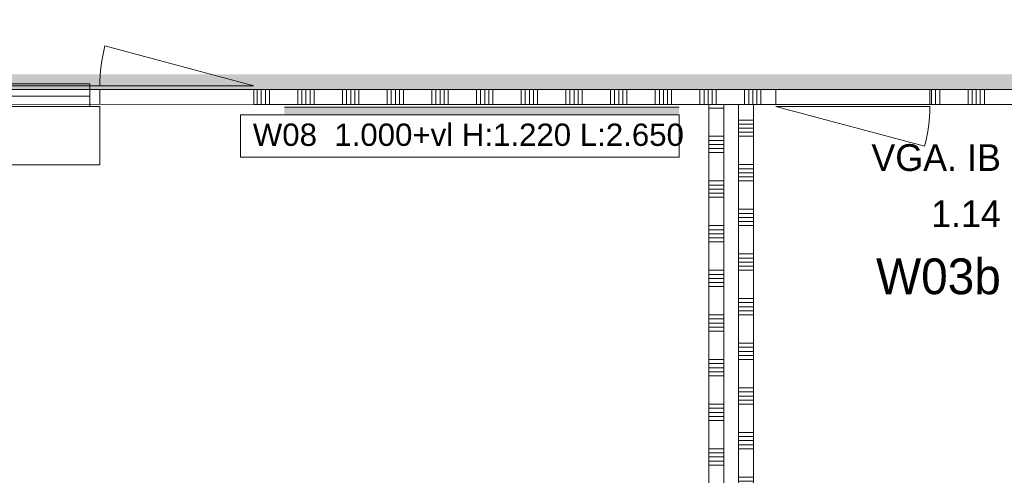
# Model space of a CAD drawing. Header units: millimetres. Extents: x -850 to 154668, y -25041 to 71030.
# Tile 6 of 211: x 12123 to 18734, y 21722 to 24784. Entities that reach past the tile are written whole.
import ezdxf
from ezdxf.enums import TextEntityAlignment as Align

# ---------------------------------------------------------------- set-up
doc = ezdxf.new("R2010")
doc.units = ezdxf.units.MM
doc.header["$MEASUREMENT"] = 0
for name, color, linetype in [('42 Binnenwandafw', 7, 'Continuous'), ('42 Binnenwandafw Doorsnede-arcering', 7, 'Continuous'), ('Info Wandafwerking aanduiding', 7, 'Continuous'), ('New_22 NC Binnenwanden', 7, 'Continuous'), ('New_22 NC Binnenwanden Deuren', 7, 'Continuous'), ('New_22 NC Binnenwanden Doorsnede-arcering', 7, 'Continuous'), ('New_22 NC Binnenwanden Laagscheidingslijnen', 7, 'Continuous'), ('New_22 NC Binnenwanden Ramen', 7, 'Continuous'), ('New_Info Wandafwerking aanduiding', 7, 'Continuous'), ('New_Info Wandafwerking aanduiding Doorsnede-arcering', 7, 'Continuous'), ('New_Z Ruimtefuncties', 7, 'Continuous'), ('New_Z Ruimtefuncties Zone omranding', 7, 'Continuous'), ('New_Z Ruimtefuncties Zone tekst', 7, 'Continuous')]:
    doc.layers.add(name, color=color, linetype=linetype)
doc.styles.add('GENERATED_STYLE_1', font='txt')
doc.styles.add('GENERATED_STYLE_2', font='txt')

# ---------------------------------------------------------------- blocks, each defined once
blk = doc.blocks.new('*X34')
at = {"layer": 'New_22 NC Binnenwanden Doorsnede-arcering', "color": 254, "linetype": 'Continuous', "lineweight": 0, "true_color": 0xe9ebeb}
for p, q in [((16762, 24190.3), (16750, 24190.3)), ((16850, 24190.3), (16762, 24190.3)), ((16762, 24000), (16750, 24000)), ((16850, 24000), (16762, 24000)), ((16762, 23972.6), (16750, 23972.6)), ((16762, 23945.1), (16750, 23945.1)), ((16850, 23972.6), (16762, 23972.6)), ((16850, 23945.1), (16762, 23945.1)), ((16762, 23917.7), (16750, 23917.7)), ((16762, 23890.3), (16750, 23890.3)), ((16850, 23917.7), (16762, 23917.7)), ((16850, 23890.3), (16762, 23890.3)), ((16762, 23700), (16750, 23700)), ((16762, 23672.6), (16750, 23672.6)), ((16850, 23700), (16762, 23700)), ((16850, 23672.6), (16762, 23672.6)), ((16762, 23645.1), (16750, 23645.1)), ((16762, 23617.7), (16750, 23617.7)), ((16850, 23645.1), (16762, 23645.1)), ((16850, 23617.7), (16762, 23617.7)), ((16762, 23590.3), (16750, 23590.3)), ((16850, 23590.3), (16762, 23590.3)), ((16762, 23400), (16750, 23400)), ((16762, 23372.6), (16750, 23372.6)), ((16762, 23345.1), (16750, 23345.1)), ((16850, 23400), (16762, 23400)), ((16850, 23372.6), (16762, 23372.6)), ((16850, 23345.1), (16762, 23345.1)), ((16762, 23317.7), (16750, 23317.7)), ((16762, 23290.3), (16750, 23290.3)), ((16850, 23317.7), (16762, 23317.7)), ((16850, 23290.3), (16762, 23290.3)), ((16762, 23100), (16750, 23100)), ((16850, 23100), (16762, 23100)), ((16762, 23072.6), (16750, 23072.6)), ((16762, 23045.1), (16750, 23045.1)), ((16762, 23017.7), (16750, 23017.7)), ((16850, 23072.6), (16762, 23072.6)), ((16850, 23045.1), (16762, 23045.1)), ((16850, 23017.7), (16762, 23017.7)), ((16762, 22990.3), (16750, 22990.3)), ((16850, 22990.3), (16762, 22990.3)), ((16762, 22800), (16750, 22800)), ((16762, 22772.6), (16750, 22772.6)), ((16762, 22745.1), (16750, 22745.1)), ((16850, 22800), (16762, 22800)), ((16850, 22772.6), (16762, 22772.6)), ((16850, 22745.1), (16762, 22745.1)), ((16762, 22717.7), (16750, 22717.7)), ((16762, 22690.3), (16750, 22690.3)), ((16850, 22717.7), (16762, 22717.7)), ((16850, 22690.3), (16762, 22690.3)), ((16762, 22500), (16750, 22500)), ((16850, 22500), (16762, 22500)), ((16762, 22472.6), (16750, 22472.6)), ((16762, 22445.1), (16750, 22445.1)), ((16762, 22417.7), (16750, 22417.7)), ((16850, 22472.6), (16762, 22472.6)), ((16850, 22445.1), (16762, 22445.1)), ((16850, 22417.7), (16762, 22417.7)), ((16762, 22390.3), (16750, 22390.3)), ((16850, 22390.3), (16762, 22390.3)), ((16762, 22200), (16750, 22200)), ((16762, 22172.6), (16750, 22172.6)), ((16850, 22200), (16762, 22200)), ((16850, 22172.6), (16762, 22172.6)), ((16762, 22145.1), (16750, 22145.1)), ((16762, 22117.7), (16750, 22117.7)), ((16762, 22090.3), (16750, 22090.3)), ((16850, 22145.1), (16762, 22145.1)), ((16850, 22117.7), (16762, 22117.7)), ((16850, 22090.3), (16762, 22090.3)), ((16762, 21900), (16750, 21900)), ((16850, 21900), (16762, 21900)), ((16762, 21872.6), (16750, 21872.6)), ((16762, 21845.1), (16750, 21845.1)), ((16762, 21817.7), (16750, 21817.7)), ((16850, 21872.6), (16762, 21872.6)), ((16850, 21845.1), (16762, 21845.1)), ((16850, 21817.7), (16762, 21817.7)), ((16762, 21790.3), (16750, 21790.3)), ((16850, 21790.3), (16762, 21790.3)), ((16762, 21600), (16750, 21600)), ((16762, 21572.6), (16750, 21572.6)), ((16850, 21600), (16762, 21600)), ((16776.5, 21572.6), (16762, 21572.6)), ((16762, 21545.1), (16750, 21545.1)), ((16762, 21517.7), (16750, 21517.7)), ((16762, 21490.3), (16750, 21490.3)), ((16775, 21545.1), (16762, 21545.1)), ((16775, 21517.7), (16762, 21517.7)), ((16775, 21490.3), (16762, 21490.3)), ((16762, 21300), (16750, 21300)), ((16850, 21300), (16762, 21300)), ((16762, 21272.6), (16750, 21272.6)), ((16762, 21245.1), (16750, 21245.1)), ((16850, 21272.6), (16762, 21272.6)), ((16850, 21245.1), (16762, 21245.1)), ((16762, 21217.7), (16750, 21217.7)), ((16762, 21190.3), (16750, 21190.3)), ((16850, 21217.7), (16762, 21217.7)), ((16850, 21190.3), (16762, 21190.3)), ((16762, 21000), (16750, 21000)), ((16762, 20972.6), (16750, 20972.6)), ((16850, 21000), (16762, 21000)), ((16850, 20972.6), (16762, 20972.6)), ((16762, 20945.1), (16750, 20945.1)), ((16762, 20917.7), (16750, 20917.7)), ((16850, 20945.1), (16762, 20945.1)), ((16850, 20917.7), (16762, 20917.7)), ((16762, 20890.3), (16750, 20890.3)), ((16850, 20890.3), (16762, 20890.3)), ((16762, 20700), (16750, 20700)), ((16850, 20700), (16762, 20700)), ((16762, 20672.6), (16750, 20672.6)), ((16762, 20645.1), (16750, 20645.1)), ((16850, 20672.6), (16762, 20672.6)), ((16850, 20645.1), (16762, 20645.1)), ((16762, 20617.7), (16750, 20617.7)), ((16762, 20590.3), (16750, 20590.3)), ((16850, 20617.7), (16762, 20617.7)), ((16850, 20590.3), (16762, 20590.3)), ((16762, 20400), (16750, 20400)), ((16762, 20372.6), (16750, 20372.6)), ((16850, 20400), (16762, 20400)), ((16850, 20372.6), (16762, 20372.6)), ((16762, 20345.1), (16750, 20345.1)), ((16762, 20317.7), (16750, 20317.7)), ((16850, 20345.1), (16762, 20345.1)), ((16850, 20317.7), (16762, 20317.7)), ((16762, 20290.3), (16750, 20290.3)), ((16850, 20290.3), (16762, 20290.3)), ((16762, 20100), (16750, 20100)), ((16850, 20100), (16762, 20100)), ((16762, 20072.6), (16750, 20072.6)), ((16762, 20045.1), (16750, 20045.1)), ((16850, 20072.6), (16762, 20072.6)), ((16850, 20045.1), (16762, 20045.1)), ((16762, 20017.7), (16750, 20017.7)), ((16762, 19990.3), (16750, 19990.3)), ((16850, 20017.7), (16762, 20017.7)), ((16850, 19990.3), (16762, 19990.3)), ((16762, 19800), (16750, 19800)), ((16762, 19772.6), (16750, 19772.6)), ((16850, 19800), (16762, 19800)), ((16850, 19772.6), (16762, 19772.6)), ((16762, 19745.1), (16750, 19745.1)), ((16762, 19717.7), (16750, 19717.7)), ((16850, 19745.1), (16762, 19745.1)), ((16850, 19717.7), (16762, 19717.7)), ((16762, 19690.3), (16750, 19690.3)), ((16850, 19690.3), (16762, 19690.3)), ((16762, 19500), (16750, 19500)), ((16762, 19472.6), (16750, 19472.6)), ((16762, 19445.1), (16750, 19445.1)), ((16850, 19500), (16762, 19500)), ((16850, 19472.6), (16762, 19472.6)), ((16850, 19445.1), (16762, 19445.1)), ((16762, 19417.7), (16750, 19417.7)), ((16762, 19390.3), (16750, 19390.3)), ((16850, 19417.7), (16762, 19417.7)), ((16850, 19390.3), (16762, 19390.3)), ((16762, 19200), (16750, 19200)), ((16850, 19200), (16762, 19200)), ((16762, 19172.6), (16750, 19172.6)), ((16762, 19145.1), (16750, 19145.1)), ((16762, 19117.7), (16750, 19117.7)), ((16850, 19172.6), (16762, 19172.6)), ((16850, 19145.1), (16762, 19145.1)), ((16850, 19117.7), (16762, 19117.7)), ((16762, 19090.3), (16750, 19090.3)), ((16850, 19090.3), (16762, 19090.3)), ((16762, 18900), (16750, 18900)), ((16762, 18872.6), (16750, 18872.6)), ((16762, 18845.1), (16750, 18845.1)), ((16850, 18900), (16762, 18900)), ((16850, 18872.6), (16762, 18872.6)), ((16850, 18845.1), (16762, 18845.1)), ((16762, 18817.7), (16750, 18817.7)), ((16762, 18790.3), (16750, 18790.3)), ((16850, 18817.7), (16762, 18817.7)), ((16850, 18790.3), (16762, 18790.3)), ((16762, 18600), (16750, 18600)), ((16850, 18600), (16762, 18600)), ((16762, 18572.6), (16750, 18572.6)), ((16762, 18545.1), (16750, 18545.1)), ((16762, 18517.7), (16750, 18517.7)), ((16850, 18572.6), (16762, 18572.6)), ((16850, 18545.1), (16762, 18545.1)), ((16850, 18517.7), (16762, 18517.7)), ((16762, 18490.3), (16750, 18490.3)), ((16850, 18490.3), (16762, 18490.3)), ((16762, 18300), (16750, 18300)), ((16762, 18272.6), (16750, 18272.6)), ((16850, 18300), (16762, 18300)), ((16850, 18272.6), (16762, 18272.6)), ((16762, 18245.1), (16750, 18245.1)), ((16762, 18217.7), (16750, 18217.7)), ((16762, 18190.3), (16750, 18190.3)), ((16850, 18245.1), (16762, 18245.1)), ((16850, 18217.7), (16762, 18217.7)), ((16850, 18190.3), (16762, 18190.3)), ((16762, 18000), (16750, 18000)), ((16850, 18000), (16762, 18000)), ((16762, 17972.6), (16750, 17972.6)), ((16762, 17945.1), (16750, 17945.1)), ((16762, 17917.7), (16750, 17917.7)), ((16850, 17972.6), (16762, 17972.6)), ((16850, 17945.1), (16762, 17945.1)), ((16850, 17917.7), (16762, 17917.7)), ((16762, 17890.3), (16750, 17890.3)), ((16850, 17890.3), (16762, 17890.3)), ((16762, 17700), (16750, 17700)), ((16762, 17672.6), (16750, 17672.6)), ((16850, 17700), (16762, 17700)), ((16850, 17672.6), (16762, 17672.6)), ((16762, 17645.1), (16750, 17645.1)), ((16762, 17617.7), (16750, 17617.7)), ((16762, 17590.3), (16750, 17590.3)), ((16850, 17645.1), (16762, 17645.1)), ((16850, 17617.7), (16762, 17617.7)), ((16850, 17590.3), (16762, 17590.3)), ((16762, 17400), (16750, 17400)), ((16850, 17400), (16762, 17400)), ((16762, 17372.6), (16750, 17372.6)), ((16762, 17345.1), (16750, 17345.1)), ((16850, 17372.6), (16762, 17372.6)), ((16850, 17345.1), (16762, 17345.1)), ((16762, 17317.7), (16750, 17317.7)), ((16762, 17290.3), (16750, 17290.3)), ((16775, 17317.7), (16762, 17317.7)), ((16775, 17290.3), (16762, 17290.3)), ((16762, 17100), (16750, 17100)), ((16762, 17072.6), (16750, 17072.6)), ((16775.4, 17100), (16762, 17100)), ((16850, 17072.6), (16762, 17072.6))]:
    blk.add_line(p, q, dxfattribs=at)
blk = doc.blocks.new('*X35')
at = {"layer": 'New_22 NC Binnenwanden Doorsnede-arcering', "color": 254, "linetype": 'Continuous', "lineweight": 0, "true_color": 0xe9ebeb}
for p, q in [((16850, 17317.7), (16783, 17317.7)), ((16850, 17290.3), (16783, 17290.3)), ((16850, 17100), (16783.4, 17100))]:
    blk.add_line(p, q, dxfattribs=at)
blk = doc.blocks.new('*X36')
at = {"layer": 'New_22 NC Binnenwanden Doorsnede-arcering', "color": 254, "linetype": 'Continuous', "lineweight": 0, "true_color": 0xe9ebeb}
for p, q in [((16850, 21572.6), (16784.5, 21572.6)), ((16850, 21545.1), (16783, 21545.1)), ((16850, 21517.7), (16783, 21517.7)), ((16850, 21490.3), (16783, 21490.3))]:
    blk.add_line(p, q, dxfattribs=at)
blk = doc.blocks.new('Wall_4_2', base_point=(16750, 24215))
at = {"layer": 'New_22 NC Binnenwanden', "color": 8, "linetype": 'Continuous', "lineweight": 0, "true_color": 0x778488, "flags": 128}
for points in [[(16750, 24215), (16750, 17060)], [(16750, 24215), (16850, 24215)], [(16850, 21585), (16850, 24215)], [(16850, 21343), (16850, 21577)], [(16850, 17335), (16850, 21335)], [(16850, 17093), (16850, 17327)], [(16750, 17060), (16850, 17060)], [(16850, 17060), (16850, 17085)]]:
    blk.add_lwpolyline(points, dxfattribs=at)
at = {"layer": 'New_22 NC Binnenwanden', "color": 8, "lineweight": 0, "true_color": 0x778488}
for name in ['*X34', '*X36', '*X35']:
    blk.add_blockref(name, (0, 0), dxfattribs=at)
blk = doc.blocks.new('*X172')
at = {"layer": 'New_22 NC Binnenwanden Doorsnede-arcering', "color": 254, "linetype": 'Continuous', "lineweight": 0, "true_color": 0xe9ebeb}
for p, q in [((16950, 20209.7), (17050, 20209.7)), ((16950, 20182.3), (17050, 20182.3)), ((16950, 20154.9), (17050, 20154.9)), ((16950, 20127.4), (17050, 20127.4)), ((16950, 20100), (17050, 20100)), ((16950, 19909.7), (17050, 19909.7)), ((16950, 19882.3), (17050, 19882.3)), ((16950, 19854.9), (17050, 19854.9)), ((16950, 19827.4), (17050, 19827.4)), ((16950, 19800), (17050, 19800)), ((16950, 19609.7), (17050, 19609.7)), ((16950, 19582.3), (17050, 19582.3)), ((16950, 19554.9), (17050, 19554.9)), ((16950, 19527.4), (17050, 19527.4)), ((16950, 19500), (17050, 19500)), ((16950, 19309.7), (17050, 19309.7)), ((16950, 19282.3), (17050, 19282.3)), ((16950, 19254.9), (17050, 19254.9)), ((16950, 19227.4), (17050, 19227.4)), ((16950, 19200), (17050, 19200)), ((16950, 19009.7), (17050, 19009.7)), ((16950, 18982.3), (17050, 18982.3)), ((16950, 18954.9), (17050, 18954.9)), ((16950, 18927.4), (17050, 18927.4)), ((16950, 18900), (17050, 18900)), ((16950, 18709.7), (17050, 18709.7)), ((16950, 18682.3), (17050, 18682.3)), ((16950, 18654.9), (17050, 18654.9)), ((16950, 18627.4), (17050, 18627.4)), ((16950, 18600), (17050, 18600)), ((16950, 18409.7), (17050, 18409.7)), ((16950, 18382.3), (17050, 18382.3)), ((16950, 18354.9), (17050, 18354.9)), ((16950, 18327.4), (17050, 18327.4)), ((16950, 18300), (17050, 18300)), ((16950, 18109.7), (17050, 18109.7)), ((16950, 18082.3), (17050, 18082.3)), ((16950, 18054.9), (17050, 18054.9)), ((16950, 18027.4), (17050, 18027.4)), ((16950, 18000), (17050, 18000)), ((16950, 17809.7), (17050, 17809.7)), ((16950, 17782.3), (17050, 17782.3)), ((16950, 17754.9), (17050, 17754.9)), ((16950, 17727.4), (17050, 17727.4)), ((16950, 17700), (17050, 17700)), ((16950, 17509.7), (17050, 17509.7)), ((16950, 17482.3), (17050, 17482.3)), ((16950, 17454.9), (17050, 17454.9)), ((16950, 17427.4), (17050, 17427.4)), ((16950, 17400), (17050, 17400)), ((17025, 17209.7), (17050, 17209.7)), ((17025, 17182.3), (17050, 17182.3)), ((17025, 17154.9), (17050, 17154.9)), ((17025, 17127.4), (17050, 17127.4)), ((17024.6, 17100), (17050, 17100))]:
    blk.add_line(p, q, dxfattribs=at)
blk = doc.blocks.new('*X173')
at = {"layer": 'New_22 NC Binnenwanden Doorsnede-arcering', "color": 254, "linetype": 'Continuous', "lineweight": 0, "true_color": 0xe9ebeb}
for p, q in [((16950, 17209.7), (17017, 17209.7)), ((16950, 17182.3), (17017, 17182.3)), ((16950, 17154.9), (17017, 17154.9)), ((16950, 17127.4), (17017, 17127.4)), ((16950, 17100), (17016.6, 17100))]:
    blk.add_line(p, q, dxfattribs=at)
blk = doc.blocks.new('*X174')
at = {"layer": 'New_22 NC Binnenwanden Doorsnede-arcering', "color": 254, "linetype": 'Continuous', "lineweight": 0, "true_color": 0xe9ebeb}
for p, q in [((16950, 24109.7), (17050, 24109.7)), ((16950, 24082.3), (17050, 24082.3)), ((16950, 24054.9), (17050, 24054.9)), ((16950, 24027.4), (17050, 24027.4)), ((16950, 24000), (17050, 24000)), ((16950, 23809.7), (17050, 23809.7)), ((16950, 23782.3), (17050, 23782.3)), ((16950, 23754.9), (17050, 23754.9)), ((16950, 23727.4), (17050, 23727.4)), ((16950, 23700), (17050, 23700)), ((16950, 23509.7), (17050, 23509.7)), ((16950, 23482.3), (17050, 23482.3)), ((16950, 23454.9), (17050, 23454.9)), ((16950, 23427.4), (17050, 23427.4)), ((16950, 23400), (17050, 23400)), ((16950, 23209.7), (17050, 23209.7)), ((16950, 23182.3), (17050, 23182.3)), ((16950, 23154.9), (17050, 23154.9)), ((16950, 23127.4), (17050, 23127.4)), ((16950, 23100), (17050, 23100)), ((16950, 22909.7), (17050, 22909.7)), ((16950, 22882.3), (17050, 22882.3)), ((16950, 22854.9), (17050, 22854.9)), ((16950, 22827.4), (17050, 22827.4)), ((16950, 22800), (17050, 22800)), ((16950, 22609.7), (17050, 22609.7)), ((16950, 22582.3), (17050, 22582.3)), ((16950, 22554.9), (17050, 22554.9)), ((16950, 22527.4), (17050, 22527.4)), ((16950, 22500), (17050, 22500)), ((16950, 22309.7), (17050, 22309.7)), ((16950, 22282.3), (17050, 22282.3)), ((16950, 22254.9), (17050, 22254.9)), ((16950, 22227.4), (17050, 22227.4)), ((16950, 22200), (17050, 22200)), ((16950, 22009.7), (17050, 22009.7)), ((16950, 21982.3), (17050, 21982.3)), ((16950, 21954.9), (17050, 21954.9)), ((16950, 21927.4), (17050, 21927.4)), ((16950, 21900), (17050, 21900)), ((16950, 21709.7), (17050, 21709.7)), ((16950, 21682.3), (17050, 21682.3)), ((16950, 21654.9), (17050, 21654.9)), ((16950, 21627.4), (17050, 21627.4)), ((16950, 21600), (17050, 21600)), ((17025, 21409.7), (17050, 21409.7)), ((17025, 21382.3), (17050, 21382.3)), ((17025, 21354.9), (17050, 21354.9)), ((16950, 21327.4), (17050, 21327.4)), ((16950, 21300), (17050, 21300)), ((16950, 21109.7), (17050, 21109.7)), ((16950, 21082.3), (17050, 21082.3)), ((16950, 21054.9), (17050, 21054.9)), ((16950, 21027.4), (17050, 21027.4)), ((16950, 21000), (17050, 21000)), ((16950, 20809.7), (17050, 20809.7)), ((16950, 20782.3), (17050, 20782.3)), ((16950, 20754.9), (17050, 20754.9)), ((16950, 20727.4), (17050, 20727.4)), ((16950, 20700), (17050, 20700)), ((16950, 20509.7), (17050, 20509.7)), ((16950, 20482.3), (17050, 20482.3)), ((16950, 20454.9), (17050, 20454.9)), ((16950, 20427.4), (17050, 20427.4))]:
    blk.add_line(p, q, dxfattribs=at)
blk = doc.blocks.new('*X175')
at = {"layer": 'New_22 NC Binnenwanden Doorsnede-arcering', "color": 254, "linetype": 'Continuous', "lineweight": 0, "true_color": 0xe9ebeb}
for p, q in [((16950, 21409.7), (17017, 21409.7)), ((16950, 21382.3), (17017, 21382.3)), ((16950, 21354.9), (17017, 21354.9))]:
    blk.add_line(p, q, dxfattribs=at)
blk = doc.blocks.new('Wall_30_2', base_point=(17050, 24215))
at = {"layer": 'New_22 NC Binnenwanden', "color": 8, "linetype": 'Continuous', "lineweight": 0, "true_color": 0x778488, "flags": 128}
for points in [[(16950, 24215), (16950, 21585)], [(17050, 24215), (16950, 24215)], [(17050, 20410), (17050, 24215)], [(16950, 21577), (16950, 21343)], [(16950, 21335), (16950, 17335)], [(17050, 17060), (17050, 20310)], [(16950, 17327), (16950, 17093)], [(16950, 17085), (16950, 17060)], [(17050, 17060), (16950, 17060)]]:
    blk.add_lwpolyline(points, dxfattribs=at)
at = {"layer": 'New_22 NC Binnenwanden Laagscheidingslijnen', "color": 8, "linetype": 'Continuous', "lineweight": 0, "true_color": 0x778488}
for p, q in [((17050, 20410), (16950, 20410)), ((16950, 20310), (17050, 20310))]:
    blk.add_line(p, q, dxfattribs=at)
at = {"layer": 'New_22 NC Binnenwanden', "color": 8, "lineweight": 0, "true_color": 0x778488}
for name in ['*X174', '*X175', '*X172', '*X173']:
    blk.add_blockref(name, (0, 0), dxfattribs=at)
blk = doc.blocks.new('Wall_282_2', base_point=(13900.1, 24215))
at = {"layer": '42 Binnenwandafw Doorsnede-arcering', "linetype": 'Continuous', "lineweight": 0, "true_color": 0x934451}
blk.add_hatch(color=15, dxfattribs=at).paths.add_polyline_path([(13900.1, 24145), (16550, 24145), (16550, 24195), (13900.1, 24195)])
at = {"layer": '42 Binnenwandafw', "color": 15, "linetype": 'Continuous', "lineweight": 0, "true_color": 0x934451, "flags": 128}
for points in [[(16550, 24195), (13900.1, 24195)], [(13900.1, 24145), (16550, 24145)]]:
    blk.add_lwpolyline(points, dxfattribs=at)
blk = doc.blocks.new('*X2335')
at = {"layer": 'New_22 NC Binnenwanden Doorsnede-arcering', "color": 254, "linetype": 'Continuous', "lineweight": 0, "true_color": 0xe9ebeb}
for p, q in [((13717.7, 24251.4), (13717.7, 24315)), ((13745.1, 24251.4), (13745.1, 24315)), ((13772.6, 24251.4), (13772.6, 24315)), ((13800, 24251.4), (13800, 24315)), ((13990.3, 24251.4), (13990.3, 24315)), ((14017.7, 24251.4), (14017.7, 24315)), ((14045.1, 24251.4), (14045.1, 24315)), ((14072.6, 24251.4), (14072.6, 24315)), ((14100, 24251.4), (14100, 24315)), ((14290.3, 24251.4), (14290.3, 24315)), ((14317.7, 24251.4), (14317.7, 24315)), ((14345.1, 24251.4), (14345.1, 24315)), ((14372.6, 24251.4), (14372.6, 24315)), ((14400, 24251.4), (14400, 24315)), ((14590.3, 24251.4), (14590.3, 24315)), ((14617.7, 24251.4), (14617.7, 24315)), ((14645.1, 24251.4), (14645.1, 24315)), ((14672.6, 24251.4), (14672.6, 24315)), ((14700, 24251.4), (14700, 24315)), ((14890.3, 24251.4), (14890.3, 24315)), ((14917.7, 24251.4), (14917.7, 24315)), ((14945.1, 24251.4), (14945.1, 24315)), ((14972.6, 24251.4), (14972.6, 24315)), ((15000, 24251.4), (15000, 24315)), ((15190.3, 24251.4), (15190.3, 24315)), ((15217.7, 24251.4), (15217.7, 24315)), ((15245.1, 24251.4), (15245.1, 24315)), ((15272.6, 24251.4), (15272.6, 24315)), ((15300, 24251.4), (15300, 24315)), ((15490.3, 24251.4), (15490.3, 24315)), ((15517.7, 24251.4), (15517.7, 24315)), ((15545.1, 24251.4), (15545.1, 24315)), ((15572.6, 24251.4), (15572.6, 24315)), ((15600, 24251.4), (15600, 24315)), ((15790.3, 24251.4), (15790.3, 24315)), ((15817.7, 24251.4), (15817.7, 24315)), ((15845.1, 24251.4), (15845.1, 24315)), ((15872.6, 24251.4), (15872.6, 24315)), ((15900, 24251.4), (15900, 24315)), ((16090.3, 24251.4), (16090.3, 24315)), ((16117.7, 24251.4), (16117.7, 24315)), ((16145.1, 24251.4), (16145.1, 24315)), ((16172.6, 24251.4), (16172.6, 24315)), ((16200, 24251.4), (16200, 24315)), ((16390.3, 24251.4), (16390.3, 24315)), ((16417.7, 24251.4), (16417.7, 24315)), ((16445.1, 24251.4), (16445.1, 24315)), ((16472.6, 24251.4), (16472.6, 24315)), ((16500, 24251.4), (16500, 24315)), ((16690.3, 24251.4), (16690.3, 24315)), ((16717.7, 24251.4), (16717.7, 24315)), ((16745.1, 24251.4), (16745.1, 24315)), ((16772.6, 24251.4), (16772.6, 24315)), ((16800, 24251.4), (16800, 24315)), ((16990.3, 24251.4), (16990.3, 24315)), ((17017.7, 24251.4), (17017.7, 24315)), ((17045.1, 24251.4), (17045.1, 24315)), ((17072.6, 24251.4), (17072.6, 24315)), ((17100, 24251.4), (17100, 24315)), ((13717.7, 24215), (13717.7, 24251.4)), ((13745.1, 24215), (13745.1, 24251.4)), ((13772.6, 24215), (13772.6, 24251.4)), ((13800, 24215), (13800, 24251.4)), ((13990.3, 24215), (13990.3, 24251.4)), ((14017.7, 24215), (14017.7, 24251.4)), ((14045.1, 24215), (14045.1, 24251.4)), ((14072.6, 24215), (14072.6, 24251.4)), ((14100, 24215), (14100, 24251.4)), ((14290.3, 24215), (14290.3, 24251.4)), ((14317.7, 24215), (14317.7, 24251.4)), ((14345.1, 24215), (14345.1, 24251.4)), ((14372.6, 24215), (14372.6, 24251.4)), ((14400, 24215), (14400, 24251.4)), ((14590.3, 24215), (14590.3, 24251.4)), ((14617.7, 24215), (14617.7, 24251.4)), ((14645.1, 24215), (14645.1, 24251.4)), ((14672.6, 24215), (14672.6, 24251.4)), ((14700, 24215), (14700, 24251.4)), ((14890.3, 24215), (14890.3, 24251.4)), ((14917.7, 24215), (14917.7, 24251.4)), ((14945.1, 24215), (14945.1, 24251.4)), ((14972.6, 24215), (14972.6, 24251.4)), ((15000, 24215), (15000, 24251.4)), ((15190.3, 24215), (15190.3, 24251.4)), ((15217.7, 24215), (15217.7, 24251.4)), ((15245.1, 24215), (15245.1, 24251.4)), ((15272.6, 24215), (15272.6, 24251.4)), ((15300, 24215), (15300, 24251.4)), ((15490.3, 24215), (15490.3, 24251.4)), ((15517.7, 24215), (15517.7, 24251.4)), ((15545.1, 24215), (15545.1, 24251.4)), ((15572.6, 24215), (15572.6, 24251.4)), ((15600, 24215), (15600, 24251.4)), ((15790.3, 24215), (15790.3, 24251.4)), ((15817.7, 24215), (15817.7, 24251.4)), ((15845.1, 24215), (15845.1, 24251.4)), ((15872.6, 24215), (15872.6, 24251.4)), ((15900, 24215), (15900, 24251.4)), ((16090.3, 24215), (16090.3, 24251.4)), ((16117.7, 24215), (16117.7, 24251.4)), ((16145.1, 24215), (16145.1, 24251.4)), ((16172.6, 24215), (16172.6, 24251.4)), ((16200, 24215), (16200, 24251.4)), ((16390.3, 24215), (16390.3, 24251.4)), ((16417.7, 24215), (16417.7, 24251.4)), ((16445.1, 24215), (16445.1, 24251.4)), ((16472.6, 24215), (16472.6, 24251.4)), ((16500, 24215), (16500, 24251.4)), ((16690.3, 24215), (16690.3, 24251.4)), ((16717.7, 24215), (16717.7, 24251.4)), ((16745.1, 24215), (16745.1, 24251.4)), ((16772.6, 24215), (16772.6, 24251.4)), ((16800, 24215), (16800, 24251.4)), ((16990.3, 24215), (16990.3, 24251.4)), ((17017.7, 24215), (17017.7, 24251.4)), ((17045.1, 24215), (17045.1, 24251.4)), ((17072.6, 24215), (17072.6, 24251.4)), ((17100, 24215), (17100, 24251.4))]:
    blk.add_line(p, q, dxfattribs=at)
blk = doc.blocks.new('*X2336')
at = {"layer": 'New_22 NC Binnenwanden Doorsnede-arcering', "color": 254, "linetype": 'Continuous', "lineweight": 0, "true_color": 0xe9ebeb}
for p, q in [((18245.1, 24251.4), (18245.1, 24315)), ((18272.6, 24251.4), (18272.6, 24315)), ((18300, 24251.4), (18300, 24315)), ((18490.3, 24251.4), (18490.3, 24315)), ((18517.7, 24251.4), (18517.7, 24315)), ((18545.1, 24251.4), (18545.1, 24315)), ((18572.6, 24251.4), (18572.6, 24315)), ((18600, 24251.4), (18600, 24315)), ((18245.1, 24215), (18245.1, 24251.4)), ((18272.6, 24215), (18272.6, 24251.4)), ((18300, 24215), (18300, 24251.4)), ((18490.3, 24215), (18490.3, 24251.4)), ((18517.7, 24215), (18517.7, 24251.4)), ((18545.1, 24215), (18545.1, 24251.4)), ((18572.6, 24215), (18572.6, 24251.4)), ((18600, 24215), (18600, 24251.4))]:
    blk.add_line(p, q, dxfattribs=at)
blk = doc.blocks.new('#Pui inbouwgarderobe 01')
at = {"layer": 'New_22 NC Binnenwanden Ramen', "color": 9, "linetype": 'Continuous', "lineweight": 0}
for p, q in [((-1600, 0), (-1600, -392)), ((-1533, 0), (-1600, 0)), ((1533, 0), (-1533, 0)), ((1600, 0), (1533, 0)), ((1600, -392), (1600, 0)), ((-1600, -392), (-1533, -392)), ((-1533, -392), (-1533, -513)), ((-1533, -392), (1533, -392)), ((1533, -513), (1533, -392)), ((1533, -392), (1600, -392)), ((-1533, -513), (-1533, -543)), ((1533, -543), (1533, -513)), ((1533, -531), (-1533, -531)), ((-1533, -543), (-1515, -543)), ((-1515, -543), (1515, -543)), ((1515, -543), (1533, -543))]:
    blk.add_line(p, q, dxfattribs=at)
at = {"layer": 'New_22 NC Binnenwanden Ramen', "color": 1, "linetype": 'Continuous', "lineweight": 0}
for p, q in [((1533, -462), (-1533, -462)), ((-1533, -513), (-1533, -543)), ((-1533, -543), (-1533, -513)), ((-1533, -513), (-1533, -543)), ((-1533, -543), (-1533, -513)), ((-1533, -513), (-1533, -543)), ((-1533, -543), (-1533, -513)), ((1533, -543), (1533, -513)), ((1533, -513), (1533, -543)), ((1533, -543), (1533, -513)), ((-1533, -543), (-1515, -543)), ((-1515, -543), (-1533, -543)), ((1515, -543), (1533, -543)), ((1533, -543), (1515, -543))]:
    blk.add_line(p, q, dxfattribs=at)
blk = doc.blocks.new('Rnx verticaal 22')
at = {"layer": 'New_22 NC Binnenwanden Ramen', "color": 1, "linetype": 'Continuous', "lineweight": 0}
for p, q in [((-1600, 0), (-1533, 0)), ((-1533, 0), (-1533, -139)), ((-1533, 0), (1533, 0)), ((1533, -139), (1533, 0)), ((1533, 0), (1600, 0)), ((-1533, -139), (-1600, -139)), ((1533, -139), (-1533, -139)), ((1600, -139), (1533, -139))]:
    blk.add_line(p, q, dxfattribs=at)
at = {"layer": 'New_22 NC Binnenwanden Ramen', "color": 7, "linetype": 'Continuous', "lineweight": 0}
for p, q in [((-1600, -25), (-1600, -125)), ((-1600, -25), (-1600, -125)), ((1600, -25), (1600, -125)), ((1600, -25), (1600, -125))]:
    blk.add_line(p, q, dxfattribs=at)
blk = doc.blocks.new('D1 22')
at = {"layer": 'New_22 NC Binnenwanden Deuren', "color": 1, "linetype": 'Continuous', "lineweight": 0}
for q in [(-481.8, 267.6), (-517, 0)]:
    blk.add_line((517, 0), q, dxfattribs=at)
at = {"layer": 'New_22 NC Binnenwanden Deuren', "color": 7, "linetype": 'Continuous', "lineweight": 0}
for p, q in [((-517, -25), (-517, -125)), ((-517, -25), (-517, -125)), ((517, -25), (517, -125)), ((517, -25), (517, -125))]:
    blk.add_line(p, q, dxfattribs=at)
at = {"layer": 'New_22 NC Binnenwanden Deuren', "color": 1, "linetype": 'Continuous', "lineweight": 0}
blk.add_arc((517, 0), 1034, 165, 180, dxfattribs=at)
blk = doc.blocks.new('D1 22_6')
at = {"layer": 'New_22 NC Binnenwanden Deuren', "color": 1, "linetype": 'Continuous', "lineweight": 0}
for q in [(-481.8, 267.6), (-517, 0)]:
    blk.add_line((517, 0), q, dxfattribs=at)
at = {"layer": 'New_22 NC Binnenwanden Deuren', "color": 7, "linetype": 'Continuous', "lineweight": 0}
for p, q in [((-517, -114), (-517, -14)), ((-517, -114), (-517, -14)), ((517, -114), (517, -14)), ((517, -114), (517, -14))]:
    blk.add_line(p, q, dxfattribs=at)
at = {"layer": 'New_22 NC Binnenwanden Deuren', "color": 1, "linetype": 'Continuous', "lineweight": 0}
blk.add_arc((517, 0), 1034, 165, 180, dxfattribs=at)
blk = doc.blocks.new('Wall_441_2', base_point=(6754.7, 24215))
at = {"layer": 'New_22 NC Binnenwanden', "color": 8, "linetype": 'Continuous', "lineweight": 0, "true_color": 0x778488}
for p, q in [((13694.1, 24315), (13694.1, 24215)), ((17200, 24315), (17200, 24215)), ((18234, 24315), (18234, 24215))]:
    blk.add_line(p, q, dxfattribs=at)
at = {"layer": 'New_22 NC Binnenwanden', "color": 8, "linetype": 'Continuous', "lineweight": 0, "true_color": 0x778488, "flags": 128}
for points in [[(17200, 24315), (13694.1, 24315)], [(18734, 24315), (18234, 24315)], [(13694.1, 24215), (17200, 24215)], [(18234, 24215), (18734, 24215)]]:
    blk.add_lwpolyline(points, dxfattribs=at)
at = {"layer": 'New_22 NC Binnenwanden', "color": 8, "lineweight": 0, "true_color": 0x778488}
for name in ['*X2335', '*X2336']:
    blk.add_blockref(name, (0, 0), dxfattribs=at)
at = {"layer": 'New_22 NC Binnenwanden Deuren', "color": 1, "linetype": 'Continuous', "lineweight": 0, "zscale": 1000}
blk.add_blockref('D1 22', (13177.1, 24340), dxfattribs=at)
at = {"layer": 'New_22 NC Binnenwanden Deuren', "color": 1, "linetype": 'Continuous', "lineweight": 0, "zscale": 1000, "rotation": 180.0000000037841}
blk.add_blockref('D1 22_6', (17717, 24201), dxfattribs=at)
at = {"layer": 'New_22 NC Binnenwanden Ramen', "color": 1, "linetype": 'Continuous', "lineweight": 0, "xscale": -1.00000000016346, "zscale": 1000, "rotation": 180.0000000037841}
blk.add_blockref('#Pui inbouwgarderobe 01', (11060.1, 23809), dxfattribs=at)
at = {"layer": 'New_22 NC Binnenwanden Ramen', "color": 1, "linetype": 'Continuous', "lineweight": 0, "zscale": 1000}
blk.add_blockref('Rnx verticaal 22', (11060.1, 24340), dxfattribs=at)
blk = doc.blocks.new('VGA. IB_1.14_7_2', base_point=(18264.2, 23422.6))
at = {"layer": 'New_Z Ruimtefuncties Zone tekst', "color": 2, "lineweight": 0}
for tag, height, style, p in [('ROOM_NAME', 180, 'GENERATED_STYLE_1', (18711, 23947.2)), ('DUMMY_938', 180, 'GENERATED_STYLE_1', (18711, 23988.3)), ('DUMMY_939', 180, 'GENERATED_STYLE_1', (18711, 23611.2)), ('ROOM_NUMBER', 180, 'GENERATED_STYLE_1', (18711, 23570)), ('stWallCovering', 240, 'GENERATED_STYLE_2', (18711, 23179.2))]:
    blk.add_attdef(tag, text='', height=height, dxfattribs=dict(at, style=style)).set_placement(p, align=Align.TOP_RIGHT)
at = {"layer": 'New_Z Ruimtefuncties Zone tekst', "color": 2, "lineweight": 0, "style": 'GENERATED_STYLE_2'}
blk.add_attdef('DUMMY_940', text='', height=240, dxfattribs=at).set_placement((17817.3, 23234), align=Align.TOP_LEFT)
blk = doc.blocks.new('Wall_636_2', base_point=(23390.4, 24366.6))
at = {"layer": 'New_Info Wandafwerking aanduiding Doorsnede-arcering', "linetype": 'Continuous', "lineweight": 0}
blk.add_hatch(color=1, dxfattribs=at).paths.add_polyline_path([(6859.2, 24316.6), (23390.4, 24316.6), (23390.4, 24416.6), (6859.2, 24416.6)])

msp = doc.modelspace()

# ---------------------------------------------------------------- linework, layer by layer
at = {"layer": 'Info Wandafwerking aanduiding', "color": 9, "linetype": 'Continuous', "lineweight": 0, "flags": 128}
msp.add_lwpolyline([(13604.9, 24145), (16550, 24145), (16550, 23859.3), (13604.9, 23859.3)], close=True, dxfattribs=at)
at = {"layer": 'New_Z Ruimtefuncties Zone omranding', "color": 41, "linetype": 'Continuous', "lineweight": 0, "true_color": 0xffeeaa, "flags": 128}
msp.add_lwpolyline([(6754.7, 26200), (6754.7, 24315.2), (23390.4, 24315), (23390.4, 26210)], dxfattribs=at)
at = {"layer": 'New_Z Ruimtefuncties Zone omranding', "color": 231, "linetype": 'Continuous', "lineweight": 0, "true_color": 0xf9acba, "flags": 128}
msp.add_lwpolyline([(8850, 21235.1), (8850, 17060), (16749.3, 17060), (16749.3, 24215), (9450, 24215.1), (9450, 21235.1)], close=True, dxfattribs=at)
at = {"layer": 'New_Z Ruimtefuncties Zone omranding', "color": 21, "linetype": 'Continuous', "lineweight": 0, "true_color": 0xffaa55, "flags": 128}
msp.add_lwpolyline([(20100.7, 24215), (17050.7, 24215), (17050.7, 20410), (20100.7, 20410)], close=True, dxfattribs=at)

# ---------------------------------------------------------------- block references
at = {"layer": '42 Binnenwandafw', "color": 15, "lineweight": 0, "true_color": 0x934451}
msp.add_blockref('Wall_282_2', (13900.1, 24215), dxfattribs=at)
at = {"layer": 'New_22 NC Binnenwanden', "color": 8, "lineweight": 0, "true_color": 0x778488}
for name, p in [('Wall_441_2', (6754.7, 24215)), ('Wall_4_2', (16750, 24215)), ('Wall_30_2', (17050, 24215))]:
    msp.add_blockref(name, p, dxfattribs=at)
at = {"layer": 'New_Info Wandafwerking aanduiding', "color": 1, "lineweight": 0}
msp.add_blockref('Wall_636_2', (23390.4, 24366.6), dxfattribs=at)
at = {"layer": 'New_Z Ruimtefuncties', "color": 2, "linetype": 'Continuous', "lineweight": 0}
msp.add_blockref('VGA. IB_1.14_7_2', (18264.2, 23422.6), dxfattribs=at).add_auto_attribs({'ROOM_NAME': 'VGA. IB', 'ROOM_NUMBER': '1.14', 'stWallCovering': 'W03b'})

# ---------------------------------------------------------------- texts
at = {"layer": 'Info Wandafwerking aanduiding', "color": 2, "linetype": 'Continuous', "lineweight": 0, "insert": (13629.9, 24085.7), "char_height": 150, "attachment_point": 1, "style": 'GENERATED_STYLE_1'}
msp.add_mtext('\\A1;{\\pql;\\fArial|b0|i0|c0|p38; W08 \\fArial|b0|i0|c0|p38; \\fArial|b0|i0|c0|p38;1.000\\fArial|b0|i0|c0|p38;+vl H:\\fArial|b0|i0|c0|p38;1.220\\fArial|b0|i0|c0|p38; L:\\fArial|b0|i0|c0|p38;2.650}', dxfattribs=at)

doc.saveas('drawing.dxf')
